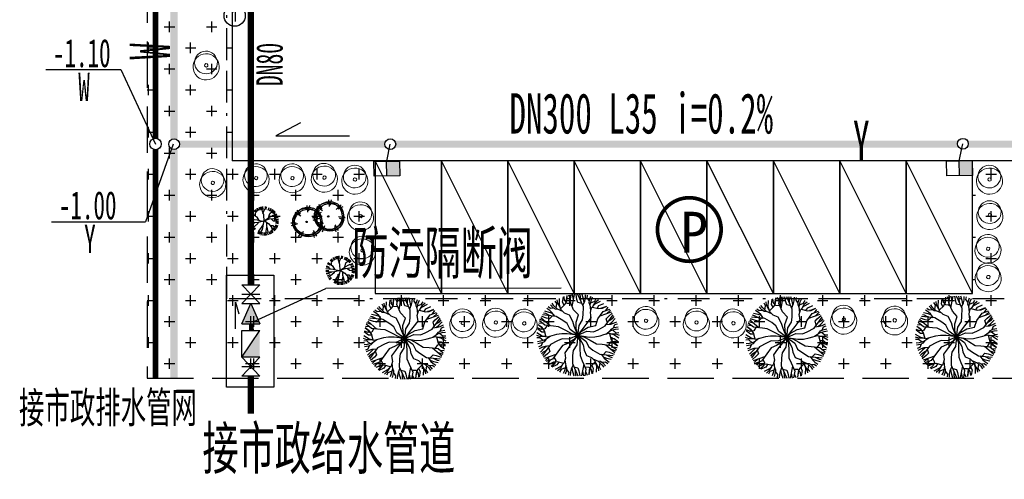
# Model space of a CAD drawing. Extents: x 499156 to 998412, y 3804753 to 7609653.
# Tile 3 of 10: x 499198 to 499236, y 3804811 to 3804828. Entities that reach past the tile are written whole.
import ezdxf
from ezdxf.enums import TextEntityAlignment as Align

# ---------------------------------------------------------------- set-up
doc = ezdxf.new("R2010")
doc.units = 0
for name, pattern in [('CENTER', [2, 1.25, -0.25, 0.25, -0.25]), ('DASH', [0.35, 0.25, -0.1]), ('X8', [18, 6, -2, 6, -2, 0, -2])]:
    doc.linetypes.add(name, pattern=pattern)
doc.layers.get('0').update_dxf_attribs({"linetype": 'CONTINUOUS'})
for name, color, linetype in [('3', 3, 'CONTINUOUS'), ('A-7', 7, 'CONTINUOUS'), ('AXIS', 3, 'CONTINUOUS'), ('AXIS_TEXT', 7, 'CONTINUOUS'), ('DMTZ', 3, 'CONTINUOUS'), ('GS', 6, 'CONTINUOUS'), ('GSG', 6, 'CONTINUOUS'), ('JMD', 6, 'CONTINUOUS'), ('LAYER3', 7, 'CONTINUOUS'), ('TK', 7, 'CONTINUOUS'), ('WALL', 2, 'CONTINUOUS'), ('XFG', 1, 'CONTINUOUS'), ('建筑红线', 1, 'CONTINUOUS'), ('树', 105, 'CONTINUOUS'), ('污水', 201, 'CONTINUOUS'), ('污水标注', 201, 'CONTINUOUS'), ('用地红线', 1, 'CONTINUOUS'), ('给水', 4, 'CONTINUOUS'), ('绿地', 84, 'CONTINUOUS'), ('道路1', 4, 'CONTINUOUS'), ('雨水', 3, 'CONTINUOUS')]:
    doc.layers.add(name, color=color, linetype=linetype)
doc.styles.add('_TCH_AXIS', font='COMPLEX', dxfattribs={"bigfont": 'GBCBIG'})
doc.styles.add('COMPLEX', font='COMPLEX')
doc.styles.add('HZTXT', font='SIMPLEX.shx', dxfattribs={"width": 0.8, "bigfont": 'hztxt.shx'})
doc.styles.get("Standard").update_dxf_attribs({"font": 'rs.shx', "bigfont": 'hztxt.shx'})
doc.styles.add('宋体', font='txt')
doc.styles.add('建筑层数', font='simhei.ttf')

# ---------------------------------------------------------------- blocks, each defined once
blk = doc.blocks.new('RTHDJGHJN')
at = {"layer": 'JMD', "linetype": 'Continuous', "ltscale": 10}
blk.add_line((9.813, -9.169), (7.313, -4.169), dxfattribs=at)
at = {"layer": 'JMD', "linetype": 'Continuous', "ltscale": 10, "flags": 128}
blk.add_lwpolyline([(7.313, -4.169), (7.313, -9.169), (9.813, -9.169), (9.813, -4.169), (7.313, -4.169)], dxfattribs=at)
blk = doc.blocks.new('WSHBDFGBCFGBFGVBN')
at = {"layer": '3', "linetype": 'Continuous', "lineweight": 0}
for points in [[(0.157, -0.201), (0.104, -0.271), (0.041, -0.324), (-0.03, -0.365), (-0.11, -0.392), (-0.193, -0.403), (-0.275, -0.398), (-0.355, -0.378), (-0.433, -0.339), (-0.503, -0.287), (-0.558, -0.222), (-0.6, -0.151), (-0.626, -0.071), (-0.635, 0.01), (-0.63, 0.092), (-0.61, 0.172), (-0.571, 0.251), (-0.518, 0.32), (-0.454, 0.376), (-0.382, 0.417), (-0.307, 0.443), (-0.224, 0.454), (-0.142, 0.449), (-0.059, 0.427), (0.019, 0.389), (0.088, 0.336), (0.142, 0.273), (0.183, 0.201), (0.209, 0.122), (0.222, 0.042), (0.217, -0.041), (0.196, -0.123), (0.157, -0.201)], [(0.216, -0.405), (0.157, -0.484), (0.083, -0.546), (0, -0.594), (-0.088, -0.625), (-0.185, -0.637), (-0.278, -0.632), (-0.371, -0.607), (-0.463, -0.564), (-0.54, -0.502), (-0.604, -0.43), (-0.652, -0.347), (-0.681, -0.257), (-0.695, -0.162), (-0.689, -0.067), (-0.666, 0.027), (-0.622, 0.115), (-0.561, 0.196), (-0.486, 0.259), (-0.404, 0.306), (-0.313, 0.336), (-0.22, 0.347), (-0.124, 0.344), (-0.03, 0.319), (0.059, 0.276), (0.139, 0.214), (0.202, 0.141), (0.246, 0.058), (0.28, -0.032), (0.291, -0.125), (0.285, -0.22), (0.262, -0.315), (0.216, -0.405)], [(-0.142, -0.116), (-0.182, -0.148), (-0.228, -0.139), (-0.26, -0.099), (-0.249, -0.05), (-0.211, -0.021), (-0.162, -0.032), (-0.133, -0.069), (-0.142, -0.116)]]:
    blk.add_lwpolyline(points, dxfattribs=at)
blk = doc.blocks.new('TREE4')
at = {"color": 222}
for p, q in [((-2.85, 2.56), (-2.1, 1.64)), ((-0.65, 3.57), (-0.53, 2.11)), ((-0.08, 3.58), (-0.33, 2.42)), ((2.08, 2.49), (1.02, 1.49)), ((-3.2, 2.1), (-1.98, 1.29)), ((2.45, 2.05), (1.38, 1.53)), ((-4.13, -0.24), (-2.94, -0.23)), ((-3.98, -0.8), (-2.59, -0.36)), ((-1.93, -3.36), (-1.41, -2)), ((1.52, -3.08), (0.78, -1.83)), ((2.94, -0.31), (1.5, -0.11)), ((2.83, -0.88), (1.75, -0.37)), ((-2.46, -3.12), (-1.72, -2.19)), ((1.01, -3.35), (0.73, -2.19))]:
    blk.add_line(p, q, dxfattribs=at)
for centre, radius in [((-0.71, -0.01), 3), ((-0.4, 0.19), 3), ((-0.35, -0.22), 3), ((-0.71, -0.01), 0.142)]:
    blk.add_circle(centre, radius, dxfattribs=at)
blk = doc.blocks.new('雪松')
at = {"layer": '树'}
for p, q in [((-276, 271), (-342, 341)), ((-258, 287), (-319, 361)), ((-131, 357), (-161, 449)), ((-108, 364), (-132, 457)), ((-60, 373), (-72, 468)), ((-12, 376), (-12, 472)), ((37, 373), (49, 468)), ((61, 369), (79, 464)), ((108, 357), (138, 449)), ((131, 349), (166, 438)), ((174, 328), (221, 413)), ((215, 302), (272, 380)), ((235, 287), (296, 361)), ((-395, 38), (-491, 50)), ((-386, 86), (-479, 110)), ((-379, 109), (-471, 139)), ((-371, 132), (-461, 167)), ((-350, 176), (-435, 222)), ((-324, 216), (-402, 273)), ((-293, 254), (-364, 320)), ((286, 236), (360, 297)), ((301, 216), (379, 273)), ((348, 132), (437, 167)), ((356, 109), (448, 139)), ((363, 86), (456, 110)), ((372, 38), (467, 50)), ((374, 14), (470, 20)), ((-398, -11), (-494, -11)), ((-397, -35), (-494, -41)), ((-391, -83), (-486, -101)), ((-386, -107), (-479, -131)), ((-361, -175), (-449, -216)), ((-350, -197), (-435, -243)), ((-338, -218), (-419, -269)), ((-309, -257), (-384, -318)), ((-293, -275), (-364, -341)), ((-276, -292), (-342, -363)), ((215, -323), (272, -401)), ((235, -308), (296, -383)), ((270, -275), (340, -341)), ((315, -218), (396, -269)), ((327, -197), (412, -243)), ((356, -130), (448, -160)), ((363, -107), (456, -131)), ((368, -83), (463, -101)), ((372, -59), (467, -71)), ((374, -35), (470, -41)), ((-219, -337), (-270, -418)), ((-198, -349), (-244, -434)), ((-176, -360), (-217, -447)), ((-131, -378), (-161, -470)), ((-108, -385), (-132, -478)), ((-60, -394), (-72, -490)), ((-36, -396), (-42, -492)), ((13, -396), (19, -492)), ((37, -394), (49, -490)), ((108, -378), (138, -470)), ((131, -370), (166, -460)), ((153, -360), (194, -447)), ((174, -349), (221, -434))]:
    blk.add_line(p, q, dxfattribs=at)
for points in [[(21, 199), (-4, 216), (-50, 362)], [(-4, 12), (21, 187), (83, 374)], [(0, 45), (104, 195), (175, 333)], [(54, 283), (42, 395)], [(-83, -59), (-187, -17), (-292, 0), (-400, 16)], [(-229, -5), (-342, 75), (-383, 87)], [(-4, -5), (-246, 166), (-333, 287)], [(-100, 66), (-171, 170), (-258, 312)], [(71, 141), (196, 158), (292, 220)], [(158, 279), (208, 299)], [(258, 191), (342, 158)], [(-304, -150), (-408, -129)], [(0, -13), (-162, -113), (-321, -159), (-350, -175)], [(-225, -142), (-262, -217), (-342, -229)], [(-42, -254), (-121, -296), (-175, -396)], [(0, -34), (-17, -196), (-58, -338), (-71, -404)], [(-17, -5), (179, -75), (371, -92)], [(-4, -17), (29, -188), (146, -279), (175, -379)], [(29, -184), (46, -363), (12, -450)], [(237, -71), (300, -125), (358, -188)]]:
    blk.add_lwpolyline(points, dxfattribs=at)
at = {"layer": '树', "const_width": 19.3}
blk.add_lwpolyline([(-21, -11, 1), (-2, -11, 1)], format="xyb", close=True, dxfattribs=at)
blk = doc.blocks.new('A$C62AA7FA8')
at = {"layer": '树', "xscale": 4.7443968, "yscale": 4.7443968, "zscale": 4.7443968, "rotation": 113.0450101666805}
blk.add_blockref('雪松', (2222, 2321), dxfattribs=at)
blk = doc.blocks.new('M_F7')
for points in [[(-215, 327), (-158, 384), (-140, 428), (-134, 489)], [(-151, 411), (-143, 436), (-135, 489)], [(-93, 449), (-114, 494)], [(-1, -1), (-22, 73), (-24, 159), (7, 251), (-54, 315), (-98, 418), (-84, 500)], [(-71, 356), (-44, 503)], [(-55, 442), (-69, 502)], [(49, 391), (-1, 403), (-13, 441), (-24, 503)], [(-1, -1), (13, 119), (57, 188), (65, 251), (67, 349), (-1, 503)], [(34, 424), (32, 478), (24, 503)], [(76, 405), (67, 447), (50, 503)], [(60, 366), (83, 420), (91, 453), (94, 498)], [(141, 424), (114, 459), (119, 493)], [(-244, 316), (-279, 321), (-307, 340), (-340, 377)], [(-186, 291), (-253, 320), (-298, 364), (-321, 394)], [(-271, 338), (-263, 391), (-282, 422)], [(-221, 345), (-250, 397), (-256, 438)], [(-1, -1), (-47, 110), (-64, 171), (-106, 249), (-169, 274), (-212, 316), (-230, 376), (-227, 454)], [(-170, 372), (-190, 407), (-181, 474)], [(-86, 391), (-135, 393), (-165, 428), (-171, 478)], [(-1, -1), (50, 68), (102, 134), (163, 215), (153, 282), (168, 340), (211, 386), (280, 422)], [(152, 368), (139, 401), (141, 434), (157, 482)], [(159, 305), (151, 378), (166, 438), (181, 473)], [(157, 402), (207, 422), (225, 454)], [(189, 363), (219, 413), (252, 440)], [(237, 332), (258, 367), (320, 393)], [(-1, -1), (-98, 71), (-135, 144), (-186, 182), (-270, 233), (-437, 251)], [(-352, 242), (-399, 267), (-425, 273)], [(-313, 269), (-355, 282), (-412, 295)], [(-288, 235), (-323, 282), (-348, 305), (-386, 331)], [(-298, 334), (-342, 329), (-369, 349)], [(-1, -1), (53, 55), (126, 99), (221, 118), (247, 203), (313, 293), (392, 322)], [(-1, -1), (110, 48), (192, 43), (250, 68), (336, 115), (436, 251)], [(176, 348), (254, 328), (301, 334), (358, 359)], [(273, 238), (414, 288)], [(281, 335), (307, 341), (357, 360)], [(343, 304), (372, 345)], [(363, 152), (349, 201), (376, 230), (424, 272)], [(356, 268), (401, 310)], [(-392, -23), (-413, 55), (-442, 93), (-492, 129)], [(-433, 75), (-451, 94), (-492, 128)], [(-437, 144), (-486, 149)], [(-1, -1), (-76, 18), (-151, 59), (-242, 105), (-301, 112), (-412, 124), (-476, 177)], [(-412, 174), (-471, 192)], [(-345, 116), (-459, 214)], [(-315, 238), (-351, 201), (-389, 210), (-449, 231)], [(347, 130), (405, 137), (438, 147), (479, 167)], [(385, 182), (431, 210), (448, 229)], [(389, 135), (421, 164), (461, 207)], [(438, 89), (455, 130), (487, 142)], [(-1, -1), (-132, 15), (-201, 15), (-264, 8), (-323, -9), (-381, -25), (-442, -11), (-508, 30)], [(-408, 39), (-449, 39), (-502, 80)], [(-383, 121), (-409, 79), (-454, 72), (-500, 91)], [(-1, -1), (138, -24), (206, -22), (275, -7), (321, 7), (379, 23), (441, 9), (506, -32)], [(344, 14), (403, 57), (463, 74), (501, 79)], [(390, 21), (411, -57), (440, -95), (490, -131)], [(395, 51), (417, 79), (447, 94), (496, 104)], [(409, 16), (468, 16), (507, 1)], [(427, 64), (469, 30), (506, 31)], [(-410, -18), (-470, -18), (-509, -3)], [(-429, -66), (-471, -32), (-508, -33)], [(-346, -16), (-405, -59), (-465, -76), (-502, -81)], [(-397, -53), (-419, -81), (-449, -96), (-498, -106)], [(-439, -91), (-457, -132), (-488, -144)], [(-1, -1), (-112, -49), (-194, -45), (-252, -70), (-338, -117), (-437, -253)], [(-1, -1), (-54, -57), (-127, -101), (-193, -129), (-248, -205), (-314, -295), (-393, -324)], [(-1, -1), (-86, -109), (-115, -148), (-164, -217), (-154, -284), (-170, -342), (-213, -388), (-281, -424)], [(-1, -1), (-14, -121), (-59, -190), (-67, -253), (-69, -351), (-1, -505)], [(-1, -1), (21, -75), (23, -161), (26, -253), (52, -317), (97, -419), (83, -502)], [(-1, -1), (74, -19), (149, -60), (228, -107), (300, -113), (410, -126), (475, -179)], [(-1, -1), (97, -73), (134, -146), (184, -184), (268, -235), (436, -253)], [(-1, -1), (63, -121), (75, -185), (105, -250), (167, -275), (210, -318), (229, -378), (226, -456)], [(343, -118), (457, -216)], [(381, -122), (407, -81), (453, -74), (499, -92)], [(407, -41), (448, -41), (501, -82)], [(431, -77), (449, -96), (491, -130)], [(-349, -132), (-407, -139), (-440, -149), (-480, -168)], [(-390, -137), (-422, -166), (-463, -209)], [(-386, -184), (-432, -212), (-450, -231)], [(-365, -154), (-350, -203), (-377, -232), (-426, -273)], [(-274, -240), (-416, -290)], [(287, -237), (322, -284), (347, -307), (384, -332)], [(314, -240), (349, -203), (387, -211), (448, -233)], [(410, -175), (469, -194)], [(435, -146), (485, -151)], [(-357, -270), (-403, -312)], [(-345, -306), (-373, -346)], [(-177, -350), (-256, -330), (-302, -336), (-359, -361)], [(-283, -337), (-308, -343), (-358, -362)], [(-297, -271), (-274, -314), (-290, -357), (-330, -388)], [(-239, -334), (-260, -369), (-322, -395)], [(-191, -364), (-221, -415), (-253, -442)], [(-161, -307), (-152, -380), (-168, -440), (-183, -475)], [(70, -358), (42, -505)], [(213, -329), (157, -386), (139, -430), (132, -491)], [(185, -293), (251, -322), (296, -365), (319, -396)], [(219, -347), (248, -398), (255, -440)], [(242, -318), (277, -323), (305, -341), (339, -379)], [(269, -339), (261, -393), (280, -424)], [(296, -336), (340, -330), (367, -351)], [(312, -270), (353, -284), (411, -297)], [(350, -244), (398, -269), (423, -275)], [(-159, -404), (-209, -424), (-227, -456)], [(-154, -370), (-141, -403), (-143, -436), (-158, -484)], [(-142, -426), (-115, -461), (-120, -495)], [(-61, -368), (-84, -422), (-92, -455), (-95, -500)], [(-78, -406), (-69, -449), (-51, -505)], [(-50, -392), (-1, -405), (11, -442), (23, -505)], [(-35, -426), (-34, -480), (-26, -505)], [(54, -444), (67, -504)], [(85, -392), (134, -394), (163, -430), (170, -479)], [(91, -451), (112, -496)], [(149, -413), (142, -438), (133, -491)], [(169, -374), (189, -409), (179, -476)]]:
    blk.add_lwpolyline(points)
at = {"width": 0.8, "flags": 9}
for tag in ['YSIZE', 'XSIZE']:
    blk.add_attdef(tag, (3, -3), '', height=0.2, dxfattribs=at)
blk = doc.blocks.new('_AXISO')
blk.add_circle((0, 0), 0.5)
at = {"layer": 'AXIS_TEXT', "style": 'COMPLEX', "width": 1.041667}
blk.add_attdef('A', text='', height=0.56, dxfattribs=at).set_placement((-0.25, -0.28), (0.25, -0.28), align=Align.FIT)
blk = doc.blocks.new('444444444444GGGGGG')
at = {"layer": 'AXIS'}
ref = blk.add_blockref('_AXISO', (745152, 525586), dxfattribs=dict(at, xscale=800, yscale=800, zscale=800))
ref.add_attrib('A', '1', dxfattribs={"layer": 'AXIS_TEXT', "ltscale": 10, "height": 449, "style": '_TCH_AXIS', "width": 1.736434}).set_placement((744985, 525362), (745319, 525362), align=Align.FIT)
blk = doc.blocks.new('A$C16CB3EBC')
at = {"layer": '雨水', "linetype": 'Continuous'}
blk.add_hatch(color=256, dxfattribs=at).paths.add_polyline_path([(215, 150.2), (107.5, 136.9), (122.8, 13.3), (230.3, 26.7)])
blk.add_line((122.8, 13.3), (107.5, 136.9), dxfattribs=at)
blk.add_lwpolyline([(0, 123.5), (215, 150.2), (230.3, 26.7), (15.3, 0)], close=True, dxfattribs=at)

msp = doc.modelspace()

# ---------------------------------------------------------------- linework, layer by layer
at = {"linetype": 'Continuous', "ltscale": 10, "flags": 128}
msp.add_lwpolyline([(499209.074, 3804824.144), (499208.146, 3804823.659), (499210.916, 3804823.659)], dxfattribs=at)
at = {"layer": 'DMTZ', "linetype": 'Continuous', "ltscale": 10, "const_width": 0.14}
msp.add_lwpolyline([(499224.92, 3804820.126, 1), (499222.522, 3804820.126, 1), (499224.92, 3804820.126, 1)], format="xyb", dxfattribs=at)
at = {"layer": 'GS', "color": 3, "linetype": 'Continuous'}
for p, q in [((499207.538, 3804817.331), (499206.866, 3804818.046)), ((499206.866, 3804817.331), (499207.538, 3804818.046)), ((499206.866, 3804818.046), (499207.538, 3804818.046)), ((499206.866, 3804817.689), (499207.538, 3804817.689)), ((499206.629, 3804816.375), (499206.629, 3804817.382)), ((499206.866, 3804817.331), (499207.538, 3804817.331)), ((499206.862, 3804816.566), (499207.535, 3804816.566)), ((499206.866, 3804816.324), (499207.538, 3804816.324)), ((499206.866, 3804815.316), (499207.538, 3804816.324)), ((499207.538, 3804815.316), (499206.866, 3804815.316)), ((499207.538, 3804814.602), (499206.866, 3804815.316)), ((499206.866, 3804814.602), (499207.538, 3804815.316)), ((499206.866, 3804814.959), (499207.538, 3804814.959)), ((499207.538, 3804814.602), (499206.866, 3804814.602))]:
    msp.add_line(p, q, dxfattribs=at)
at = {"layer": 'GS', "color": 3}
msp.add_line((499206.629, 3804817.382), (499206.745, 3804816.942), dxfattribs=at)
at = {"layer": 'GS', "linetype": 'Continuous'}
msp.add_lwpolyline([(499208.072, 3804814.18), (499206.286, 3804814.18), (499206.286, 3804818.402), (499208.072, 3804818.402)], close=True, dxfattribs=at)
at = {"layer": 'GSG'}
for p, q in [((499206.866, 3804815.316), (499206.866, 3804816.324)), ((499207.538, 3804815.316), (499206.866, 3804815.316))]:
    msp.add_line(p, q, dxfattribs=at)
msp.add_solid([(499207.538, 3804815.316), (499207.538, 3804816.324), (499206.866, 3804815.316)], dxfattribs=at)
at = {"layer": 'XFG'}
for p, q in [((499207.316, 3804816.657), (499210.027, 3804817.906, -0.585)), ((499218.89, 3804817.909, -0.585), (499210.027, 3804817.906, -0.585)), ((499206.862, 3804816.566), (499207.202, 3804817.331)), ((499207.202, 3804817.331), (499207.535, 3804816.566))]:
    msp.add_line(p, q, dxfattribs=at)
at = {"layer": 'XFG', "color": 1, "linetype": 'CENTER', "ltscale": 0.7, "const_width": 0.181}
msp.add_lwpolyline([(499207.225, 3804816.324), (499207.222, 3804816.562)], dxfattribs=at)
at = {"layer": 'XFG'}
msp.add_solid([(499206.862, 3804816.566), (499207.535, 3804816.566), (499207.202, 3804817.331)], dxfattribs=at)
at = {"layer": '建筑红线', "linetype": 'X8', "ltscale": 0.2}
for p, q in [((499206.294, 3804817.515), (499206.294, 3804858.515)), ((499237.187, 3804817.515), (499206.294, 3804817.515))]:
    msp.add_line(p, q, dxfattribs=at)
at = {"layer": '污水', "ltscale": 0.2, "const_width": 0.216}
for points in [[(499203.615, 3804844.421), (499203.615, 3804823.566)], [(499203.615, 3804823.134), (499203.615, 3804814.515)]]:
    msp.add_lwpolyline(points, dxfattribs=at)
at = {"layer": '污水', "ltscale": 0.2}
msp.add_circle((499203.613, 3804823.35), 0.216, dxfattribs=at)
at = {"layer": '污水标注', "linetype": 'Continuous'}
msp.add_line((499202.304, 3804826.155), (499203.613, 3804823.35), dxfattribs=at)
msp.add_lwpolyline([(499199.474, 3804826.155), (499202.304, 3804826.155)], dxfattribs=at)
at = {"layer": '用地红线', "linetype": 'DASH', "ltscale": 7}
for p, q in [((499203.294, 3804861.515), (499203.294, 3804814.515)), ((499203.294, 3804814.515), (499240.294, 3804814.515))]:
    msp.add_line(p, q, dxfattribs=at)
at = {"layer": '给水', "linetype": 'Continuous', "const_width": 0.23}
for points in [[(499207.202, 3804828.627), (499207.202, 3804818.046)], [(499207.202, 3804813.176), (499207.202, 3804814.602)]]:
    msp.add_lwpolyline(points, dxfattribs=at)
at = {"layer": '绿地', "linetype": 'Continuous'}
for p, q in [((499204.141, 3804827.571), (499204.141, 3804827.968)), ((499205.728, 3804827.571), (499205.728, 3804827.968)), ((499203.942, 3804827.769), (499204.339, 3804827.769)), ((499205.53, 3804827.769), (499205.927, 3804827.769)), ((499203.347, 3804826.777), (499203.347, 3804827.174)), ((499204.934, 3804826.777), (499204.934, 3804827.174)), ((499203.294, 3804826.976), (499203.545, 3804826.976)), ((499204.736, 3804826.976), (499205.133, 3804826.976)), ((499206.323, 3804826.976), (499206.494, 3804826.976)), ((499204.141, 3804825.983), (499204.141, 3804826.38)), ((499205.728, 3804825.983), (499205.728, 3804826.38)), ((499203.942, 3804826.182), (499204.339, 3804826.182)), ((499205.53, 3804826.182), (499205.927, 3804826.182)), ((499203.347, 3804825.19), (499203.347, 3804825.587)), ((499204.934, 3804825.19), (499204.934, 3804825.587)), ((499203.294, 3804825.388), (499203.545, 3804825.388)), ((499204.736, 3804825.388), (499205.133, 3804825.388)), ((499206.323, 3804825.388), (499206.494, 3804825.388)), ((499203.942, 3804824.594), (499204.339, 3804824.594)), ((499204.141, 3804824.396), (499204.141, 3804824.793)), ((499205.53, 3804824.594), (499205.927, 3804824.594)), ((499205.728, 3804824.396), (499205.728, 3804824.793)), ((499203.294, 3804823.801), (499203.545, 3804823.801)), ((499203.347, 3804823.602), (499203.347, 3804823.999)), ((499204.736, 3804823.801), (499205.133, 3804823.801)), ((499204.934, 3804823.602), (499204.934, 3804823.999)), ((499206.323, 3804823.801), (499206.494, 3804823.801)), ((499203.942, 3804823.007), (499204.339, 3804823.007)), ((499204.141, 3804822.808), (499204.141, 3804823.205)), ((499205.53, 3804823.007), (499205.927, 3804823.007)), ((499205.728, 3804822.808), (499205.728, 3804823.205)), ((499203.347, 3804822.015), (499203.347, 3804822.412)), ((499204.934, 3804822.015), (499204.934, 3804822.412)), ((499206.522, 3804822.015), (499206.522, 3804822.412)), ((499208.109, 3804822.015), (499208.109, 3804822.412)), ((499209.697, 3804822.015), (499209.697, 3804822.412)), ((499211.284, 3804822.015), (499211.284, 3804822.412)), ((499235.097, 3804822.015), (499235.097, 3804822.412)), ((499203.294, 3804822.213), (499203.545, 3804822.213)), ((499204.736, 3804822.213), (499205.133, 3804822.213)), ((499206.323, 3804822.213), (499206.72, 3804822.213)), ((499207.911, 3804822.213), (499208.308, 3804822.213)), ((499209.498, 3804822.213), (499209.895, 3804822.213)), ((499211.086, 3804822.213), (499211.483, 3804822.213)), ((499234.898, 3804822.213), (499235.295, 3804822.213)), ((499204.141, 3804821.221), (499204.141, 3804821.618)), ((499205.728, 3804821.221), (499205.728, 3804821.618)), ((499207.316, 3804821.221), (499207.316, 3804821.618)), ((499208.903, 3804821.221), (499208.903, 3804821.618)), ((499210.491, 3804821.221), (499210.491, 3804821.618)), ((499203.942, 3804821.419), (499204.339, 3804821.419)), ((499205.53, 3804821.419), (499205.927, 3804821.419)), ((499207.117, 3804821.419), (499207.514, 3804821.419)), ((499208.705, 3804821.419), (499209.102, 3804821.419)), ((499210.292, 3804821.419), (499210.689, 3804821.419)), ((499211.88, 3804821.419), (499211.887, 3804821.419)), ((499234.387, 3804821.419), (499234.502, 3804821.419)), ((499203.347, 3804820.427), (499203.347, 3804820.824)), ((499204.934, 3804820.427), (499204.934, 3804820.824)), ((499206.522, 3804820.427), (499206.522, 3804820.824)), ((499208.109, 3804820.427), (499208.109, 3804820.824)), ((499209.697, 3804820.427), (499209.697, 3804820.824)), ((499211.284, 3804820.427), (499211.284, 3804820.824)), ((499235.097, 3804820.427), (499235.097, 3804820.824)), ((499203.294, 3804820.626), (499203.545, 3804820.626)), ((499204.736, 3804820.626), (499205.133, 3804820.626)), ((499206.323, 3804820.626), (499206.72, 3804820.626)), ((499207.911, 3804820.626), (499208.308, 3804820.626)), ((499209.498, 3804820.626), (499209.895, 3804820.626)), ((499211.086, 3804820.626), (499211.483, 3804820.626)), ((499234.898, 3804820.626), (499235.295, 3804820.626)), ((499204.141, 3804819.633), (499204.141, 3804820.03)), ((499205.728, 3804819.633), (499205.728, 3804820.03)), ((499207.316, 3804819.633), (499207.316, 3804820.03)), ((499208.903, 3804819.633), (499208.903, 3804820.03)), ((499210.491, 3804819.633), (499210.491, 3804820.03)), ((499203.942, 3804819.832), (499204.339, 3804819.832)), ((499205.53, 3804819.832), (499205.927, 3804819.832)), ((499207.117, 3804819.832), (499207.514, 3804819.832)), ((499208.705, 3804819.832), (499209.102, 3804819.832)), ((499210.292, 3804819.832), (499210.689, 3804819.832)), ((499211.88, 3804819.832), (499211.887, 3804819.832)), ((499234.387, 3804819.832), (499234.502, 3804819.832)), ((499203.294, 3804819.038), (499203.545, 3804819.038)), ((499203.347, 3804818.84), (499203.347, 3804819.237)), ((499204.736, 3804819.038), (499205.133, 3804819.038)), ((499204.934, 3804818.84), (499204.934, 3804819.237)), ((499206.323, 3804819.038), (499206.72, 3804819.038)), ((499206.522, 3804818.84), (499206.522, 3804819.237)), ((499207.911, 3804819.038), (499208.308, 3804819.038)), ((499208.109, 3804818.84), (499208.109, 3804819.237)), ((499209.498, 3804819.038), (499209.895, 3804819.038)), ((499209.697, 3804818.84), (499209.697, 3804819.237)), ((499211.086, 3804819.038), (499211.483, 3804819.038)), ((499211.284, 3804818.84), (499211.284, 3804819.237)), ((499234.898, 3804819.038), (499235.295, 3804819.038)), ((499235.097, 3804818.84), (499235.097, 3804819.237)), ((499203.942, 3804818.244), (499204.339, 3804818.244)), ((499204.141, 3804818.046), (499204.141, 3804818.443)), ((499205.53, 3804818.244), (499205.927, 3804818.244)), ((499205.728, 3804818.046), (499205.728, 3804818.443)), ((499207.117, 3804818.244), (499207.514, 3804818.244)), ((499207.316, 3804818.046), (499207.316, 3804818.443)), ((499208.705, 3804818.244), (499209.102, 3804818.244)), ((499208.903, 3804818.046), (499208.903, 3804818.443)), ((499210.292, 3804818.244), (499210.689, 3804818.244)), ((499210.491, 3804818.046), (499210.491, 3804818.443)), ((499211.88, 3804818.244), (499211.887, 3804818.244)), ((499234.387, 3804818.244), (499234.502, 3804818.244)), ((499203.294, 3804817.451), (499203.545, 3804817.451)), ((499203.347, 3804817.252), (499203.347, 3804817.649)), ((499204.736, 3804817.451), (499205.133, 3804817.451)), ((499204.934, 3804817.252), (499204.934, 3804817.649)), ((499206.323, 3804817.451), (499206.72, 3804817.451)), ((499206.522, 3804817.252), (499206.522, 3804817.649)), ((499207.911, 3804817.451), (499208.308, 3804817.451)), ((499208.109, 3804817.252), (499208.109, 3804817.649)), ((499209.498, 3804817.451), (499209.895, 3804817.451)), ((499209.697, 3804817.252), (499209.697, 3804817.649)), ((499211.086, 3804817.451), (499211.483, 3804817.451)), ((499211.284, 3804817.252), (499211.284, 3804817.649)), ((499212.673, 3804817.451), (499213.07, 3804817.451)), ((499212.872, 3804817.252), (499212.872, 3804817.649)), ((499214.261, 3804817.451), (499214.658, 3804817.451)), ((499214.459, 3804817.252), (499214.459, 3804817.649)), ((499215.848, 3804817.451), (499216.245, 3804817.451)), ((499216.047, 3804817.252), (499216.047, 3804817.649)), ((499217.436, 3804817.451), (499217.833, 3804817.451)), ((499217.634, 3804817.252), (499217.634, 3804817.649)), ((499219.023, 3804817.451), (499219.42, 3804817.451)), ((499219.222, 3804817.252), (499219.222, 3804817.649)), ((499220.611, 3804817.451), (499221.008, 3804817.451)), ((499220.809, 3804817.252), (499220.809, 3804817.649)), ((499222.198, 3804817.451), (499222.595, 3804817.451)), ((499222.397, 3804817.252), (499222.397, 3804817.649)), ((499223.786, 3804817.451), (499224.183, 3804817.451)), ((499223.984, 3804817.252), (499223.984, 3804817.649)), ((499225.373, 3804817.451), (499225.77, 3804817.451)), ((499225.572, 3804817.252), (499225.572, 3804817.649)), ((499226.961, 3804817.451), (499227.358, 3804817.451)), ((499227.159, 3804817.252), (499227.159, 3804817.649)), ((499228.548, 3804817.451), (499228.945, 3804817.451)), ((499228.747, 3804817.252), (499228.747, 3804817.649)), ((499230.136, 3804817.451), (499230.533, 3804817.451)), ((499230.334, 3804817.252), (499230.334, 3804817.649)), ((499231.723, 3804817.451), (499232.12, 3804817.451)), ((499231.922, 3804817.252), (499231.922, 3804817.649)), ((499233.311, 3804817.451), (499233.708, 3804817.451)), ((499233.509, 3804817.252), (499233.509, 3804817.649)), ((499234.898, 3804817.451), (499235.295, 3804817.451)), ((499235.097, 3804817.252), (499235.097, 3804817.649)), ((499203.942, 3804816.657), (499204.339, 3804816.657)), ((499204.141, 3804816.458), (499204.141, 3804816.855)), ((499207.003, 3804816.657), (499207.4, 3804816.657)), ((499207.117, 3804816.657), (499207.514, 3804816.657)), ((499207.202, 3804816.458), (499207.202, 3804816.855)), ((499207.316, 3804816.458), (499207.316, 3804816.855)), ((499208.705, 3804816.657), (499209.102, 3804816.657)), ((499208.903, 3804816.458), (499208.903, 3804816.855)), ((499210.292, 3804816.657), (499210.689, 3804816.657)), ((499210.491, 3804816.458), (499210.491, 3804816.855)), ((499211.88, 3804816.657), (499212.277, 3804816.657)), ((499212.078, 3804816.458), (499212.078, 3804816.855)), ((499213.467, 3804816.657), (499213.864, 3804816.657)), ((499213.666, 3804816.458), (499213.666, 3804816.855)), ((499215.055, 3804816.657), (499215.452, 3804816.657)), ((499215.253, 3804816.458), (499215.253, 3804816.855)), ((499216.642, 3804816.657), (499217.039, 3804816.657)), ((499216.841, 3804816.458), (499216.841, 3804816.855)), ((499218.23, 3804816.657), (499218.627, 3804816.657)), ((499218.428, 3804816.458), (499218.428, 3804816.855)), ((499219.817, 3804816.657), (499220.214, 3804816.657)), ((499220.016, 3804816.458), (499220.016, 3804816.855)), ((499221.405, 3804816.657), (499221.802, 3804816.657)), ((499221.603, 3804816.458), (499221.603, 3804816.855)), ((499222.992, 3804816.657), (499223.389, 3804816.657)), ((499223.191, 3804816.458), (499223.191, 3804816.855)), ((499224.58, 3804816.657), (499224.977, 3804816.657)), ((499224.778, 3804816.458), (499224.778, 3804816.855)), ((499226.167, 3804816.657), (499226.564, 3804816.657)), ((499226.366, 3804816.458), (499226.366, 3804816.855)), ((499227.755, 3804816.657), (499228.152, 3804816.657)), ((499227.953, 3804816.458), (499227.953, 3804816.855)), ((499229.342, 3804816.657), (499229.739, 3804816.657)), ((499229.541, 3804816.458), (499229.541, 3804816.855)), ((499230.93, 3804816.657), (499231.327, 3804816.657)), ((499231.128, 3804816.458), (499231.128, 3804816.855)), ((499232.517, 3804816.657), (499232.914, 3804816.657)), ((499232.716, 3804816.458), (499232.716, 3804816.855)), ((499234.105, 3804816.657), (499234.502, 3804816.657)), ((499234.303, 3804816.458), (499234.303, 3804816.855)), ((499203.347, 3804815.665), (499203.347, 3804816.062)), ((499204.934, 3804815.665), (499204.934, 3804816.062)), ((499206.522, 3804815.665), (499206.522, 3804816.062)), ((499208.109, 3804815.665), (499208.109, 3804816.062)), ((499209.697, 3804815.665), (499209.697, 3804816.062)), ((499211.284, 3804815.665), (499211.284, 3804816.062)), ((499212.872, 3804815.665), (499212.872, 3804816.062)), ((499214.459, 3804815.665), (499214.459, 3804816.062)), ((499216.047, 3804815.665), (499216.047, 3804816.062)), ((499217.634, 3804815.665), (499217.634, 3804816.062)), ((499219.222, 3804815.665), (499219.222, 3804816.062)), ((499220.809, 3804815.665), (499220.809, 3804816.062)), ((499222.397, 3804815.665), (499222.397, 3804816.062)), ((499223.984, 3804815.665), (499223.984, 3804816.062)), ((499225.572, 3804815.665), (499225.572, 3804816.062)), ((499227.159, 3804815.665), (499227.159, 3804816.062)), ((499228.747, 3804815.665), (499228.747, 3804816.062)), ((499230.334, 3804815.665), (499230.334, 3804816.062)), ((499231.922, 3804815.665), (499231.922, 3804816.062)), ((499233.509, 3804815.665), (499233.509, 3804816.062)), ((499235.097, 3804815.665), (499235.097, 3804816.062)), ((499203.294, 3804815.863), (499203.545, 3804815.863)), ((499204.736, 3804815.863), (499205.133, 3804815.863)), ((499206.323, 3804815.863), (499206.72, 3804815.863)), ((499207.911, 3804815.863), (499208.308, 3804815.863)), ((499209.498, 3804815.863), (499209.895, 3804815.863)), ((499211.086, 3804815.863), (499211.483, 3804815.863)), ((499212.673, 3804815.863), (499213.07, 3804815.863)), ((499214.261, 3804815.863), (499214.658, 3804815.863)), ((499215.848, 3804815.863), (499216.245, 3804815.863)), ((499217.436, 3804815.863), (499217.833, 3804815.863)), ((499219.023, 3804815.863), (499219.42, 3804815.863)), ((499220.611, 3804815.863), (499221.008, 3804815.863)), ((499222.198, 3804815.863), (499222.595, 3804815.863)), ((499223.786, 3804815.863), (499224.183, 3804815.863)), ((499225.373, 3804815.863), (499225.77, 3804815.863)), ((499226.961, 3804815.863), (499227.358, 3804815.863)), ((499228.548, 3804815.863), (499228.945, 3804815.863)), ((499230.136, 3804815.863), (499230.533, 3804815.863)), ((499231.723, 3804815.863), (499232.12, 3804815.863)), ((499233.311, 3804815.863), (499233.708, 3804815.863)), ((499234.898, 3804815.863), (499235.295, 3804815.863)), ((499204.141, 3804814.871), (499204.141, 3804815.268)), ((499207.202, 3804814.871), (499207.202, 3804815.268)), ((499207.316, 3804814.871), (499207.316, 3804815.268)), ((499208.903, 3804814.871), (499208.903, 3804815.268)), ((499210.491, 3804814.871), (499210.491, 3804815.268)), ((499212.078, 3804814.871), (499212.078, 3804815.268)), ((499213.666, 3804814.871), (499213.666, 3804815.268)), ((499215.253, 3804814.871), (499215.253, 3804815.268)), ((499216.841, 3804814.871), (499216.841, 3804815.268)), ((499218.428, 3804814.871), (499218.428, 3804815.268)), ((499220.016, 3804814.871), (499220.016, 3804815.268)), ((499221.603, 3804814.871), (499221.603, 3804815.268)), ((499223.191, 3804814.871), (499223.191, 3804815.268)), ((499224.778, 3804814.871), (499224.778, 3804815.268)), ((499226.366, 3804814.871), (499226.366, 3804815.268)), ((499227.953, 3804814.871), (499227.953, 3804815.268)), ((499229.541, 3804814.871), (499229.541, 3804815.268)), ((499231.128, 3804814.871), (499231.128, 3804815.268)), ((499232.716, 3804814.871), (499232.716, 3804815.268)), ((499234.303, 3804814.871), (499234.303, 3804815.268)), ((499203.942, 3804815.069), (499204.339, 3804815.069)), ((499207.003, 3804815.069), (499207.4, 3804815.069)), ((499207.117, 3804815.069), (499207.514, 3804815.069)), ((499208.705, 3804815.069), (499209.102, 3804815.069)), ((499210.292, 3804815.069), (499210.689, 3804815.069)), ((499211.88, 3804815.069), (499212.277, 3804815.069)), ((499213.467, 3804815.069), (499213.864, 3804815.069)), ((499215.055, 3804815.069), (499215.452, 3804815.069)), ((499216.642, 3804815.069), (499217.039, 3804815.069)), ((499218.23, 3804815.069), (499218.627, 3804815.069)), ((499219.817, 3804815.069), (499220.214, 3804815.069)), ((499221.405, 3804815.069), (499221.802, 3804815.069)), ((499222.992, 3804815.069), (499223.389, 3804815.069)), ((499224.58, 3804815.069), (499224.977, 3804815.069)), ((499226.167, 3804815.069), (499226.564, 3804815.069)), ((499227.755, 3804815.069), (499228.152, 3804815.069)), ((499229.342, 3804815.069), (499229.739, 3804815.069)), ((499230.93, 3804815.069), (499231.327, 3804815.069)), ((499232.517, 3804815.069), (499232.914, 3804815.069)), ((499234.105, 3804815.069), (499234.502, 3804815.069))]:
    msp.add_line(p, q, dxfattribs=at)
at = {"layer": '道路1', "linetype": 'Continuous'}
for p in [(499206.494, 3804830.615), (499237.107, 3804822.715)]:
    msp.add_line(p, (499206.494, 3804822.715), dxfattribs=at)
at = {"layer": '道路1', "linetype": 'Continuous', "flags": 128}
msp.add_lwpolyline([(499211.887, 3804822.715), (499211.887, 3804817.715), (499234.387, 3804817.715), (499234.387, 3804822.715)], dxfattribs=at)
at = {"layer": '雨水', "color": 3, "linetype": 'Continuous'}
msp.add_line((499204.282, 3804823.346), (499203.23, 3804820.415, 0), dxfattribs=at)
at = {"layer": '雨水', "linetype": 'Continuous'}
for p, q in [((499212.32, 3804822.699), (499212.456, 3804823.346)), ((499233.894, 3804822.715), (499234.03, 3804823.362))]:
    msp.add_line(p, q, dxfattribs=at)
at = {"layer": '雨水', "linetype": 'Continuous', "const_width": 0.27}
for points in [[(499204.31, 3804830.742), (499204.31, 3804823.549)], [(499204.513, 3804823.346), (499212.253, 3804823.346)], [(499212.658, 3804823.346), (499233.828, 3804823.346)], [(499234.232, 3804823.346), (499239.713, 3804823.346)], [(499204.31, 3804823.144), (499204.31, 3804814.515)]]:
    msp.add_lwpolyline(points, dxfattribs=at)
at = {"layer": '雨水', "color": 3, "linetype": 'Continuous', "elevation": 0}
msp.add_lwpolyline([(499199.697, 3804820.415), (499203.23, 3804820.415)], dxfattribs=at)
at = {"layer": '雨水', "linetype": 'Continuous'}
for centre in [(499204.31, 3804823.346), (499212.456, 3804823.346), (499234.03, 3804823.362)]:
    msp.add_circle(centre, 0.203, dxfattribs=at)

# ---------------------------------------------------------------- block references
at = {"linetype": 'Continuous'}
for name, p in [('WSHBDFGBCFGBFGVBN', (499205.719, 3804826.403)), ('WSHBDFGBCFGBFGVBN', (499207.601, 3804822.15)), ('WSHBDFGBCFGBFGVBN', (499208.966, 3804822.15)), ('WSHBDFGBCFGBFGVBN', (499210.171, 3804822.168)), ('RTHDJGHJN', (499204.574, 3804826.884)), ('RTHDJGHJN', (499207.074, 3804826.884)), ('RTHDJGHJN', (499209.574, 3804826.884)), ('RTHDJGHJN', (499212.074, 3804826.884)), ('RTHDJGHJN', (499214.574, 3804826.884)), ('RTHDJGHJN', (499217.074, 3804826.884)), ('RTHDJGHJN', (499219.574, 3804826.884)), ('RTHDJGHJN', (499222.074, 3804826.884)), ('RTHDJGHJN', (499224.574, 3804826.884)), ('WSHBDFGBCFGBFGVBN', (499205.968, 3804821.969)), ('WSHBDFGBCFGBFGVBN', (499211.323, 3804822.097)), ('WSHBDFGBCFGBFGVBN', (499235.231, 3804822.096)), ('WSHBDFGBCFGBFGVBN', (499211.536, 3804820.715)), ('WSHBDFGBCFGBFGVBN', (499235.245, 3804820.759)), ('WSHBDFGBCFGBFGVBN', (499211.607, 3804819.422)), ('WSHBDFGBCFGBFGVBN', (499235.176, 3804819.486)), ('WSHBDFGBCFGBFGVBN', (499235.183, 3804818.419)), ('WSHBDFGBCFGBFGVBN', (499215.389, 3804816.679)), ('WSHBDFGBCFGBFGVBN', (499216.629, 3804816.704)), ('WSHBDFGBCFGBFGVBN', (499217.699, 3804816.671)), ('WSHBDFGBCFGBFGVBN', (499222.287, 3804816.768)), ('WSHBDFGBCFGBFGVBN', (499224.189, 3804816.703)), ('WSHBDFGBCFGBFGVBN', (499225.578, 3804816.675)), ('WSHBDFGBCFGBFGVBN', (499229.738, 3804816.818)), ('WSHBDFGBCFGBFGVBN', (499231.656, 3804816.786))]:
    msp.add_blockref(name, p, dxfattribs=at)
at = {"layer": 'A-7', "ltscale": 0.5, "xscale": 0.0002381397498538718, "yscale": 0.0002381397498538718, "zscale": 0.0002381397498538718}
for p in [(499207.159, 3804819.902), (499210.029, 3804818.04)]:
    msp.add_blockref('A$C62AA7FA8', p, dxfattribs=at)
at = {"layer": 'A-7', "xscale": 0.1744475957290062, "yscale": 0.1744475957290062, "zscale": 0.1744475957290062, "rotation": 359.8110296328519}
for p in [(499210.243, 3804820.622), (499209.427, 3804820.412)]:
    msp.add_blockref('TREE4', p, dxfattribs=at)
at = {"layer": 'WALL', "xscale": 0.001, "yscale": 0.001, "zscale": 0.001}
msp.add_blockref('444444444444GGGGGG', (498461.442, 3804302.604), dxfattribs=at)
at = {"layer": '绿地', "xscale": 0.003048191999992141, "yscale": 0.003048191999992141, "zscale": 0.003048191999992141}
for p in [(499213.004, 3804816.02), (499219.528, 3804816.142), (499227.395, 3804816.06), (499233.796, 3804816.082)]:
    msp.add_blockref('M_F7', p, dxfattribs=at)
at = {"layer": '雨水', "linetype": 'Continuous', "xscale": 0.004471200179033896, "yscale": 0.004471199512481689, "zscale": 0.004471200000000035, "rotation": 353.8863314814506}
for p in [(499211.776, 3804822.144), (499233.35, 3804822.16)]:
    msp.add_blockref('A$C16CB3EBC', p, dxfattribs=at)

# ---------------------------------------------------------------- texts
at = {"layer": 'LAYER3', "style": 'HZTXT', "width": 0.75}
for s, p in [('防污隔断阀', (499211.018, 3804818.276, -0.585)), ('接市政给水管道', (499205.378, 3804810.911))]:
    msp.add_text(s, height=1.8144, dxfattribs=at).set_placement(p)
at = {"layer": 'TK', "linetype": 'Continuous', "style": '宋体'}
msp.add_text('P', height=1.544, dxfattribs=at).set_placement((499223.904, 3804820.024, 48.919), align=Align.MIDDLE)
at = {"layer": '污水标注', "linetype": 'Continuous', "style": '建筑层数', "width": 0.6}
for s, height, rotation, p in [('-1.10', 1.0647, 359.9971, (499199.746, 3804826.249, 0)), ('W', 1.065, 359.9971, (499200.7, 3804824.979, 0)), ('接市政排水管网', 1.17, 0.1432, (499198.469, 3804812.821, -0.005))]:
    msp.add_text(s, height=height, rotation=rotation, dxfattribs=at).set_placement(p)
at = {"layer": '给水', "linetype": 'Continuous', "style": '建筑层数', "width": 0.6}
msp.add_text('DN80', height=0.9984, rotation=90.0032, dxfattribs=at).set_placement((499208.403, 3804825.534, -0.11))
at = {"layer": '雨水', "linetype": 'Continuous', "style": '建筑层数', "width": 0.6}
for s, rotation, p in [('W', 90.0032, (499204.154, 3804826.531)), ('DN300 L35 i=0.2%%%', 0.0032, (499216.945, 3804823.746)), ('Y', 0.0032, (499229.89, 3804822.71))]:
    msp.add_text(s, height=1.521, rotation=rotation, dxfattribs=at).set_placement(p)
at = {"layer": '雨水', "color": 3, "linetype": 'Continuous', "style": '建筑层数', "width": 0.6}
for s, height, p in [('-1.00', 1.0647, (499199.969, 3804820.509)), ('Y', 1.065, (499200.923, 3804819.239))]:
    msp.add_text(s, height=height, rotation=359.9971, dxfattribs=at).set_placement(p)

doc.saveas('drawing.dxf')
